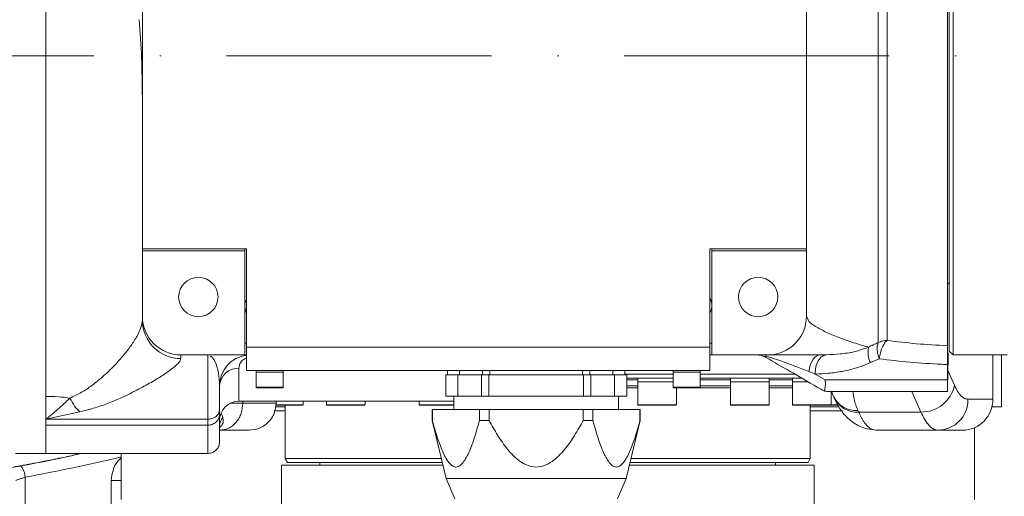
# Model space of a CAD drawing. Header units: millimetres. Extents: x 35469 to 44263, y -24881 to -16268.
# Tile 23 of 231: x 38617 to 38872, y -22151 to -22027. Entities that reach past the tile are written whole.
import ezdxf

# ---------------------------------------------------------------- set-up
doc = ezdxf.new("R2010")
doc.units = ezdxf.units.MM
doc.header["$LTSCALE"] = 0.3175
doc.linetypes.add('ACAD_ISO10W100', pattern=[18, 12, -3, 0, -3])
for name, color, linetype, lineweight in [('1轮廓实线层', 7, 'Continuous', 18), ('7标注层', 4, 'Continuous', 13), ('中心线', 4, 'ACAD_ISO10W100', 20)]:
    doc.layers.add(name, color=color, linetype=linetype, lineweight=lineweight)
doc.styles.add('标准汉字', font='gbenor.shx', dxfattribs={"bigfont": 'gbcbig.shx'})
doc.dimstyles.new('M1：18', dxfattribs={"dimscale": 18, "dimtxt": 3.5, "dimasz": 2.5, "dimexe": 2, "dimexo": 0, "dimgap": 1.5, "dimtad": 1, "dimdec": 1, "dimdsep": 46, "dimtxsty": '标准汉字', "dimcen": 5, "dimdle": 5, "dimclrd": 1, "dimclre": 1, "dimclrt": 256, "dimadec": 4, "dimazin": 2, "dimtfac": 1, "dimtdec": 1, "dimtmove": 0, "dimatfit": 3, "dimfxl": 1, "dimtolj": 1, "dimarcsym": 0})

# ---------------------------------------------------------------- blocks, each defined once
blk = doc.blocks.new('*D47')
at = {"layer": '7标注层', "color": 1, "lineweight": -2, "ltscale": 18, "transparency": 16777216}
blk.add_line((40133.94, -21590.74), (40484.69, -21492.38), dxfattribs=at)
at = {"layer": '7标注层', "color": 1, "transparency": 16777216}
blk.add_solid([(40486.71, -21499.6), (40482.66, -21485.16), (40528.02, -21480.23)], dxfattribs=at)
at = {"layer": 'Defpoints', "color": 0, "transparency": 16777216}
for p in [(40528.02, -21480.23), (38543.98, -22036.57)]:
    blk.add_point(p, dxfattribs=at)
at = {"layer": '7标注层', "transparency": 16777216, "insert": (40227.57, -21503.73), "char_height": 63, "attachment_point": 5, "rotation": 15.664, "style": '标准汉字'}
blk.add_mtext('\\A1;R2060', dxfattribs=at)

msp = doc.modelspace()

# ---------------------------------------------------------------- linework, layer by layer
at = {"layer": '1轮廓实线层', "ltscale": 18}
for p, q in [((38623.983, -21886.166), (38623.983, -22130.328)), ((38857.483, -21959.079), (38857.483, -22111.693)), ((38858.983, -21959.079), (38858.983, -22114.079)), ((38839.577, -22110.895), (38839.577, -21960.469)), ((38841.921, -21961.038), (38841.921, -22110.34)), ((38857.983, -22113.079), (38857.983, -21960.079)), ((38648.983, -21986.579), (38648.983, -22086.579)), ((38820.983, -21986.579), (38820.983, -22086.579)), ((38623.983, -22021.751), (38623.983, -22124.821)), ((38675.983, -22086.579), (38648.983, -22086.579)), ((38648.983, -22087.079), (38648.983, -22086.579)), ((38648.983, -22104.079), (38648.983, -22087.079)), ((38675.483, -22087.079), (38648.983, -22087.079)), ((38675.483, -22087.079), (38675.483, -22086.579)), ((38675.483, -22114.079), (38675.483, -22087.079)), ((38675.514, -22086.579), (38675.502, -22086.908)), ((38675.983, -22112.079), (38675.983, -22086.579)), ((38820.983, -22086.579), (38795.983, -22086.579)), ((38795.983, -22086.579), (38795.983, -22112.079)), ((38796.483, -22086.579), (38796.483, -22087.079)), ((38820.983, -22087.079), (38796.483, -22087.079)), ((38796.483, -22087.079), (38796.483, -22114.079)), ((38820.983, -22086.579), (38820.983, -22087.079)), ((38820.983, -22104.079), (38820.983, -22087.079)), ((38857.483, -22095.579), (38857.983, -22095.579)), ((38821.455, -22105.027), (38820.983, -22104.079)), ((38675.483, -22111.079), (38675.983, -22111.079)), ((38675.983, -22112.079), (38795.983, -22112.079)), ((38675.983, -22118.079), (38675.983, -22112.079)), ((38795.983, -22111.079), (38796.483, -22111.079)), ((38795.983, -22112.079), (38795.983, -22118.079)), ((38857.483, -22111.693), (38857.483, -22116.583)), ((38675.483, -22114.079), (38658.983, -22114.079)), ((38658.983, -22115.027), (38658.983, -22114.079)), ((38665.983, -22130.737), (38665.983, -22114.079)), ((38675.983, -22114.079), (38675.483, -22114.079)), ((38796.483, -22114.079), (38795.983, -22114.079)), ((38810.983, -22114.079), (38796.483, -22114.079)), ((38824.647, -22114.079), (38826.136, -22114.059)), ((38839.845, -22115.098), (38837.576, -22116.07)), ((38857.67, -22113.579), (38857.608, -22113.579)), ((38857.67, -22113.579), (38857.67, -22116.704)), ((38857.983, -22113.079), (38858.983, -22114.079)), ((38858.983, -22114.079), (38872.983, -22114.079)), ((38869.288, -22114.079), (38869.288, -22125.579)), ((38871.483, -22127.573), (38871.483, -22114.079)), ((38673.983, -22117.556), (38673.983, -22126.079)), ((38857.483, -22120.579), (38857.483, -22116.583)), ((38857.67, -22116.704), (38857.608, -22116.704)), ((38857.608, -22116.705), (38857.608, -22120.466)), ((38795.983, -22118.079), (38675.983, -22118.079)), ((38678.483, -22118.079), (38678.483, -22118.579)), ((38678.483, -22118.579), (38678.483, -22122.479)), ((38685.483, -22118.579), (38678.483, -22118.579)), ((38678.483, -22118.579), (38681.983, -22118.579)), ((38681.983, -22118.579), (38685.483, -22118.579)), ((38685.483, -22118.579), (38685.483, -22118.079)), ((38685.483, -22122.479), (38685.483, -22118.579)), ((38727.543, -22119.236), (38727.543, -22124.731)), ((38727.543, -22119.236), (38730.683, -22119.236)), ((38728.012, -22118.079), (38728.012, -22119.236)), ((38730.683, -22124.731), (38730.683, -22119.236)), ((38730.683, -22119.236), (38736.82, -22119.236)), ((38731.089, -22119.236), (38731.089, -22118.079)), ((38736.82, -22124.731), (38736.82, -22119.236)), ((38736.82, -22119.236), (38738.709, -22119.236)), ((38737.091, -22119.236), (38737.091, -22118.079)), ((38738.709, -22124.731), (38738.709, -22119.236)), ((38738.709, -22119.236), (38763.256, -22119.236)), ((38738.98, -22119.236), (38738.98, -22118.079)), ((38762.986, -22119.236), (38762.986, -22118.079)), ((38763.256, -22124.731), (38763.256, -22119.236)), ((38763.256, -22119.236), (38765.146, -22119.236)), ((38764.875, -22119.236), (38764.875, -22118.079)), ((38765.146, -22124.731), (38765.146, -22119.236)), ((38765.146, -22119.236), (38771.283, -22119.236)), ((38770.877, -22119.236), (38770.877, -22118.079)), ((38771.283, -22124.731), (38771.283, -22119.236)), ((38771.283, -22119.236), (38774.423, -22119.236)), ((38773.954, -22119.236), (38773.954, -22118.079)), ((38773.954, -22119.079), (38786.483, -22119.079)), ((38774.423, -22124.731), (38774.423, -22119.236)), ((38774.423, -22120.079), (38783.347, -22120.079)), ((38777.301, -22120.079), (38777.301, -22121.079)), ((38783.416, -22120.079), (38785.03, -22120.079)), ((38784.984, -22120.079), (38786.483, -22120.079)), ((38786.483, -22118.079), (38786.483, -22118.579)), ((38786.483, -22118.579), (38786.483, -22122.479)), ((38793.483, -22118.579), (38786.483, -22118.579)), ((38786.483, -22118.579), (38789.983, -22118.579)), ((38789.983, -22118.579), (38793.483, -22118.579)), ((38793.483, -22118.579), (38793.483, -22118.079)), ((38793.483, -22122.479), (38793.483, -22118.579)), ((38793.483, -22119.079), (38818.057, -22119.079)), ((38793.483, -22120.079), (38809.146, -22120.079)), ((38801.309, -22120.079), (38801.309, -22121.079)), ((38809.146, -22120.079), (38810.426, -22120.079)), ((38810.426, -22120.079), (38819.945, -22120.079)), ((38811.309, -22121.079), (38811.309, -22120.079)), ((38817.35, -22120.079), (38817.35, -22121.079)), ((38823.242, -22119.048), (38821.617, -22118.412)), ((38824.642, -22119.878), (38823.242, -22119.048)), ((38824.648, -22119.882), (38824.642, -22119.878)), ((38825.825, -22120.579), (38824.648, -22119.882)), ((38857.608, -22118.125), (38859.329, -22121.962)), ((38668.983, -22128.122), (38668.983, -22122.079)), ((38678.483, -22122.479), (38685.483, -22122.479)), ((38685.383, -22122.579), (38678.583, -22122.579)), ((38774.423, -22120.579), (38777.301, -22120.579)), ((38774.423, -22122.079), (38777.301, -22122.079)), ((38774.423, -22122.579), (38777.301, -22122.579)), ((38777.301, -22121.079), (38777.301, -22126.979)), ((38786.483, -22121.079), (38777.301, -22121.079)), ((38777.301, -22121.079), (38784.215, -22121.079)), ((38784.215, -22121.079), (38786.483, -22121.079)), ((38786.483, -22122.479), (38793.483, -22122.479)), ((38793.383, -22122.579), (38786.583, -22122.579)), ((38787.301, -22126.979), (38787.301, -22122.579)), ((38793.383, -22122.579), (38801.309, -22122.579)), ((38793.483, -22120.579), (38801.309, -22120.579)), ((38793.483, -22122.079), (38801.309, -22122.079)), ((38801.309, -22121.079), (38801.309, -22126.979)), ((38811.309, -22121.079), (38801.309, -22121.079)), ((38801.309, -22121.079), (38809.844, -22121.079)), ((38809.844, -22121.079), (38811.309, -22121.079)), ((38811.309, -22120.579), (38817.35, -22120.579)), ((38811.309, -22126.979), (38811.309, -22121.079)), ((38811.309, -22122.079), (38817.35, -22122.079)), ((38811.309, -22122.579), (38817.35, -22122.579)), ((38817.35, -22121.079), (38817.35, -22126.979)), ((38821.468, -22121.079), (38817.35, -22121.079)), ((38817.35, -22121.079), (38821.477, -22121.079)), ((38825.837, -22120.579), (38825.825, -22120.579)), ((38825.837, -22120.579), (38857.483, -22120.579)), ((38857.483, -22120.579), (38857.483, -22123.579)), ((38623.983, -22124.821), (38623.983, -22130.737)), ((38727.543, -22124.731), (38730.683, -22124.731)), ((38729.674, -22124.731), (38729.674, -22128.373)), ((38730.683, -22124.731), (38736.82, -22124.731)), ((38736.82, -22124.731), (38738.709, -22124.731)), ((38738.709, -22124.731), (38763.256, -22124.731)), ((38763.256, -22124.731), (38765.146, -22124.731)), ((38765.146, -22124.731), (38771.283, -22124.731)), ((38771.283, -22124.731), (38774.423, -22124.731)), ((38772.292, -22124.731), (38772.292, -22128.373)), ((38825.121, -22123.178), (38825.697, -22123.434)), ((38857.483, -22123.579), (38826.621, -22123.579)), ((38827.35, -22126.979), (38827.35, -22123.579)), ((38827.998, -22124.84), (38828.175, -22125.235)), ((38848.252, -22123.579), (38850.633, -22128.89)), ((38869.288, -22125.579), (38862.823, -22125.579)), ((38668.983, -22129.423), (38668.983, -22128.122)), ((38671.803, -22126.579), (38675.02, -22126.579)), ((38673.983, -22126.079), (38729.674, -22126.079)), ((38675.02, -22126.579), (38675.02, -22126.079)), ((38683.635, -22126.579), (38675.02, -22126.579)), ((38685.983, -22127.573), (38683.427, -22127.573)), ((38683.526, -22126.979), (38690.616, -22126.979)), ((38690.516, -22127.079), (38683.531, -22127.079)), ((38683.635, -22126.579), (38683.635, -22126.079)), ((38685.983, -22127.079), (38685.983, -22140.929)), ((38690.616, -22126.979), (38690.616, -22126.079)), ((38696.657, -22126.079), (38696.657, -22126.979)), ((38696.657, -22126.979), (38706.657, -22126.979)), ((38706.557, -22127.079), (38696.757, -22127.079)), ((38706.657, -22126.979), (38706.657, -22126.079)), ((38720.664, -22126.079), (38720.664, -22126.979)), ((38720.664, -22126.979), (38729.742, -22126.979)), ((38729.743, -22127.079), (38720.764, -22127.079)), ((38777.301, -22126.979), (38777.682, -22126.979)), ((38777.774, -22127.079), (38777.401, -22127.079)), ((38777.682, -22126.979), (38787.301, -22126.979)), ((38787.201, -22127.079), (38777.774, -22127.079)), ((38801.309, -22126.979), (38802.773, -22126.979)), ((38802.844, -22127.079), (38801.409, -22127.079)), ((38802.773, -22126.979), (38811.309, -22126.979)), ((38811.209, -22127.079), (38802.844, -22127.079)), ((38817.35, -22126.979), (38820.437, -22126.979)), ((38820.475, -22127.079), (38817.45, -22127.079)), ((38820.437, -22126.979), (38827.35, -22126.979)), ((38827.25, -22127.079), (38820.475, -22127.079)), ((38821.983, -22140.929), (38821.983, -22127.079)), ((38829.499, -22127.573), (38821.983, -22127.573)), ((38829.141, -22127.079), (38827.25, -22127.079)), ((38827.35, -22126.979), (38829.107, -22126.979)), ((38871.483, -22127.573), (38869.039, -22127.573)), ((38632.746, -22128.858), (38623.983, -22130.737)), ((38668.983, -22129.423), (38668.983, -22136.579)), ((38669.414, -22129.078), (38669.801, -22130.314)), ((38685.983, -22128.573), (38683.149, -22128.573)), ((38724.074, -22128.201), (38724.074, -22131.093)), ((38724.114, -22128.201), (38724.074, -22128.201)), ((38724.114, -22131.093), (38724.114, -22128.201)), ((38736.283, -22128.201), (38724.114, -22128.201)), ((38736.283, -22131.093), (38736.283, -22128.201)), ((38738.813, -22128.201), (38736.283, -22128.201)), ((38738.813, -22131.093), (38738.813, -22128.201)), ((38763.153, -22128.201), (38738.813, -22128.201)), ((38763.153, -22131.093), (38763.153, -22128.201)), ((38765.683, -22128.201), (38763.153, -22128.201)), ((38765.683, -22131.093), (38765.683, -22128.201)), ((38777.852, -22128.201), (38765.683, -22128.201)), ((38777.852, -22131.093), (38777.852, -22128.201)), ((38777.892, -22128.201), (38777.852, -22128.201)), ((38777.892, -22131.093), (38777.892, -22128.201)), ((38830.294, -22128.573), (38821.983, -22128.573)), ((38834.331, -22128.496), (38834.508, -22128.89)), ((38850.633, -22128.89), (38834.508, -22128.89)), ((38623.983, -22130.737), (38665.983, -22130.737)), ((38623.983, -22130.737), (38623.983, -22132.299)), ((38623.983, -22131.087), (38623.983, -22139.593)), ((38665.983, -22132.299), (38623.983, -22132.299)), ((38623.983, -22132.299), (38623.983, -22139.579)), ((38665.983, -22130.737), (38665.983, -22132.299)), ((38665.983, -22132.299), (38665.983, -22139.579)), ((38727.71, -22146.131), (38724.074, -22131.093)), ((38724.074, -22131.093), (38724.114, -22131.093)), ((38736.283, -22131.093), (38738.813, -22131.093)), ((38763.153, -22131.093), (38765.683, -22131.093)), ((38774.256, -22146.131), (38777.892, -22131.093)), ((38777.852, -22131.093), (38777.892, -22131.093)), ((38864.483, -22151.573), (38864.483, -22132.947)), ((38838.97, -22133.579), (38838.384, -22133.457)), ((38855.096, -22133.579), (38838.97, -22133.579)), ((38861.415, -22133.579), (38855.096, -22133.579)), ((38616.148, -22139.599), (38623.983, -22139.599)), ((38623.983, -22139.579), (38665.983, -22139.579)), ((38643.483, -22139.579), (38643.483, -22151.573)), ((38684.983, -22142.673), (38684.983, -22158.861)), ((38684.983, -22142.673), (38726.841, -22142.673)), ((38685.983, -22140.929), (38686.56, -22141.929)), ((38685.983, -22140.929), (38726.418, -22140.929)), ((38686.56, -22141.929), (38726.632, -22141.929)), ((38694.983, -22141.929), (38694.983, -22142.673)), ((38775.247, -22141.929), (38821.406, -22141.929)), ((38775.247, -22142.673), (38822.983, -22142.673)), ((38775.558, -22140.929), (38821.983, -22140.929)), ((38812.983, -22142.673), (38812.983, -22141.929)), ((38821.406, -22141.929), (38821.983, -22140.929)), ((38822.983, -22159.758), (38822.983, -22142.673)), ((38618.601, -22145.747), (38618.601, -22172.573)), ((38640.947, -22172.573), (38640.947, -22146.573)), ((38643.483, -22146.573), (38640.947, -22146.573)), ((38727.71, -22146.131), (38774.256, -22146.131)), ((38729.892, -22151.336), (38727.71, -22146.131)), ((38772.074, -22151.336), (38774.256, -22146.131))]:
    msp.add_line(p, q, dxfattribs=at)
at = {"layer": '1轮廓实线层', "lineweight": 20, "ltscale": 18}
for points in [[(38824.647, -22114.079), (38824.101, -22114.16), (38823.572, -22114.399), (38823.078, -22114.788), (38822.635, -22115.315), (38822.256, -22115.964), (38821.954, -22116.713), (38821.739, -22117.538), (38821.617, -22118.412)], [(38827.603, -22123.579), (38827.767, -22124.233), (38827.998, -22124.84)]]:
    msp.add_lwpolyline(points, dxfattribs=at)
at = {"layer": '1轮廓实线层', "ltscale": 18}
for centre in [(38663.483, -22099.079), (38808.483, -22099.079)]:
    msp.add_circle(centre, 5.1, dxfattribs=at)
at = {"layer": '1轮廓实线层', "lineweight": 20, "ltscale": 18}
for centre, radius, start, end in [((38677.165, -22101.121), 1.683, 134.63448, 178.59821), ((38680.483, -22101.079), 5, 180, 205.84193), ((38791.483, -22101.079), 5, 334.15807, 0), ((38658.983, -22104.079), 10, 180, 270), ((38658.947, -22105.063), 9.964, 180.21031, 270.20877), ((38810.983, -22104.079), 10, 270, 360), ((38842.521, -22113.463), 5.591, 165.60434, 207.79583), ((38676.983, -22122.079), 8, 97.18076, 180), ((38808.023, -22119.079), 5, 60, 90), ((38673.756, -22122.33), 4.78, 87.28083, 176.99436), ((38678.583, -22122.479), 0.1, 180, 270), ((38685.383, -22122.479), 0.1, 270, 0), ((38786.583, -22122.479), 0.1, 180, 270), ((38793.383, -22122.479), 0.1, 270, 0), ((38850.737, -22120.099), 8.792, 269.32803, 347.76726), ((38833.931, -22121.876), 6.632, 206.55374, 273.45455), ((38834.108, -22122.27), 6.632, 206.55374, 273.45455), ((38854.957, -22125.713), 7.867, 271.01019, 0.97576), ((38673.983, -22131.079), 5, 90, 180), ((38690.516, -22126.979), 0.1, 270, 0), ((38696.757, -22126.979), 0.1, 180, 270), ((38706.557, -22126.979), 0.1, 270, 0), ((38720.764, -22126.979), 0.1, 180, 270), ((38777.401, -22126.979), 0.1, 180, 270), ((38787.201, -22126.979), 0.1, 270, 0), ((38801.409, -22126.979), 0.1, 180, 270), ((38811.209, -22126.979), 0.1, 270, 0), ((38817.45, -22126.979), 0.1, 180, 270), ((38827.25, -22126.979), 0.1, 270, 0), ((38672.243, -22132.474), 3.26, 138.50429, 179.54319), ((38537.016, -21696.033), 457.054, 280.28245, 283.47029), ((38614.234, -22145.758), 4.367, 0.15122, 42.73061)]:
    msp.add_arc(centre, radius, start, end, dxfattribs=at)
at = {"layer": '1轮廓实线层', "ltscale": 18}
msp.add_ellipse((38861.415, -22125.579), major_axis=(0, 8), ratio=0.9840242, start_param=3.1415927, end_param=4.712389, dxfattribs=at)
for points, knots in [([(38648.974, -22046.684), (38648.937, -22043.511), (38648.861, -22037.024), (38648.422, -22030.551), (38648.197, -22027.243)], [0, 0, 0, 0, 15680.196392, 32063.7293921, 32063.7293921, 32063.7293921, 32063.7293921]), ([(38857.983, -22095.297), (38858.013, -22095.338), (38858.062, -22095.402), (38858.112, -22095.431), (38858.132, -22095.442)], [0, 0, 0, 0, 19629.1633517, 31623.6428324, 31623.6428324, 31623.6428324, 31623.6428324]), ([(38796.39, -22100.704), (38796.355, -22100.342), (38796.311, -22099.894), (38796.035, -22099.509), (38795.983, -22099.436)], [0, 0, 0, 0, 25612.5861776, 31626.3698328, 31626.3698328, 31626.3698328, 31626.3698328]), ([(38648.983, -22105.1), (38648.909, -22105.707), (38648.76, -22106.931), (38647.682, -22109.177), (38646.093, -22111.672), (38643.98, -22114.393), (38641.397, -22117.246), (38638.674, -22119.834), (38635.921, -22122.025), (38633.34, -22123.802), (38631.261, -22124.776), (38630.242, -22125.253)], [0, 0, 0, 0, 14135.3754806, 28488.0206516, 43140.3470556, 57836.1776828, 72621.8127451, 87297.0249567, 96927.4541307, 106372.844101, 115442.0488869, 115442.0488869, 115442.0488869, 115442.0488869]), ([(38837.106, -22112.073), (38835.808, -22111.708), (38833.244, -22110.988), (38829.37, -22109.615), (38825.951, -22108.177), (38823.316, -22106.739), (38821.728, -22105.676), (38821.5, -22105.135), (38821.455, -22105.027)], [0, 0, 0, 0, 16240.1471694, 32057.0470323, 47406.6490242, 62258.4813796, 76712.9653891, 80320.8031648, 80320.8031648, 80320.8031648, 80320.8031648]), ([(38826.136, -22114.059), (38827.323, -22114.002), (38829.671, -22113.889), (38833.38, -22113.38), (38835.882, -22112.503), (38837.106, -22112.073)], [0, 0, 0, 0, 14430.7797952, 28534.6032175, 42046.4342129, 42046.4342129, 42046.4342129, 42046.4342129]), ([(38839.577, -22110.895), (38839.152, -22111.082), (38838.314, -22111.451), (38837.505, -22111.868), (38837.106, -22112.073)], [0, 0, 0, 0, 16005.6865718, 31541.6834524, 31541.6834524, 31541.6834524, 31541.6834524]), ([(38841.92, -22110.34), (38844.424, -22110.645), (38849.468, -22111.259), (38854.799, -22111.548), (38857.483, -22111.693)], [0, 0, 0, 0, 15650.3364893, 31522.3019397, 31522.3019397, 31522.3019397, 31522.3019397]), ([(38658.983, -22115.027), (38658.877, -22115.344), (38658.666, -22115.978), (38657.111, -22117.371), (38654.823, -22119.024), (38651.798, -22120.918), (38648.127, -22122.97), (38644.279, -22124.871), (38640.445, -22126.491), (38636.837, -22127.813), (38634.106, -22128.51), (38632.746, -22128.858)], [0, 0, 0, 0, 14395.2523902, 28735.6842776, 43180.3914826, 57538.3613047, 71966.5563055, 86375.7672638, 96042.9801346, 105696.6410273, 115287.9361252, 115287.9361252, 115287.9361252, 115287.9361252]), ([(38668.983, -22122.079), (38668.913, -22120.916), (38668.772, -22118.542), (38667.989, -22116.092), (38667.228, -22114.632), (38666.722, -22114.442), (38666.565, -22114.383)], [0, 0, 0, 0, 15629.4602183, 31892.6689121, 48537.1548639, 56017.7114352, 56017.7114352, 56017.7114352, 56017.7114352]), ([(38675.983, -22114.886), (38675.849, -22114.934), (38675.409, -22115.093), (38674.904, -22115.476), (38674.387, -22116.059), (38674.048, -22116.77), (38674.005, -22117.291), (38673.983, -22117.556)], [0, 0, 0, 0, 5176.1793396, 17080.5049305, 28811.8237743, 47408.1004052, 66528.2077567, 66528.2077567, 66528.2077567, 66528.2077567]), ([(38821.617, -22118.412), (38819.194, -22117.465), (38816.061, -22116.24), (38812.681, -22115.054), (38811.447, -22114.663), (38810.854, -22114.493), (38810.458, -22114.404), (38810.301, -22114.38), (38810.233, -22114.374), (38810.191, -22114.372), (38810.156, -22114.373), (38810.118, -22114.379), (38810.077, -22114.402), (38810.1, -22114.456), (38810.229, -22114.574), (38810.401, -22114.677), (38810.523, -22114.749)], [0, 0, 0, 0, 103878.9491254, 134301.6110719, 144869.7044095, 153638.8785828, 156789.1147427, 157973.5825435, 158497.4953559, 158992.038365, 159482.5237473, 159995.2774113, 161165.3815413, 164222.2525758, 168176.9692398, 177686.5243405, 177686.5243405, 177686.5243405, 177686.5243405]), ([(38810.523, -22114.749), (38812.561, -22115.926), (38816.671, -22118.299), (38821.778, -22121.247), (38824.675, -22122.92), (38825.121, -22123.178)], [0, 0, 0, 0, 19070.7889237, 38466.5713246, 41991.8217019, 41991.8217019, 41991.8217019, 41991.8217019]), ([(38824.647, -22114.079), (38823.715, -22114.079), (38821.85, -22114.079), (38819.273, -22114.079), (38816.933, -22114.079), (38814.664, -22114.079), (38812.704, -22114.079), (38811.268, -22114.079), (38811.078, -22114.079), (38810.983, -22114.079)], [0, 0, 0, 0, 11364.2884947, 22723.9958556, 34095.0320768, 45485.6827749, 60754.0087284, 75821.8166037, 90779.0518762, 90779.0518762, 90779.0518762, 90779.0518762]), ([(38823.242, -22119.048), (38823.271, -22118.441), (38823.331, -22117.181), (38823.983, -22115.539), (38824.963, -22114.367), (38825.755, -22114.159), (38826.136, -22114.059)], [0, 0, 0, 0, 13458.3033073, 27938.6902187, 42419.0771299, 55877.3804367, 55877.3804367, 55877.3804367, 55877.3804367]), ([(38857.483, -22116.583), (38856.99, -22116.56), (38853.723, -22116.414), (38847.707, -22116.042), (38842.478, -22115.415), (38839.844, -22115.098)], [0, 0, 0, 0, 3406.3227242, 22579.9037379, 42027.8419943, 42027.8419943, 42027.8419943, 42027.8419943]), ([(38837.576, -22116.07), (38836.785, -22116.415), (38835.185, -22117.111), (38832.722, -22117.832), (38829.862, -22118.452), (38826.653, -22118.885), (38824.379, -22118.994), (38823.242, -22119.048)], [0, 0, 0, 0, 10837.8152028, 21921.7275893, 33235.1541365, 49791.7011059, 66367.3062383, 66367.3062383, 66367.3062383, 66367.3062383]), ([(38825.697, -22123.434), (38825.697, -22123.365), (38825.697, -22123.224), (38825.774, -22122.843), (38825.867, -22122.258), (38825.911, -22121.659), (38825.893, -22121.222), (38825.886, -22121.083), (38825.878, -22120.951), (38825.864, -22120.793), (38825.849, -22120.661), (38825.84, -22120.599), (38825.838, -22120.586), (38825.837, -22120.58), (38825.837, -22120.579)], [0, 0, 0, 0, 26221.7420674, 54223.2996092, 80836.6133335, 120884.4896182, 130472.0144015, 133239.3545053, 137322.1028051, 145892.6505225, 151668.8720831, 152545.0881638, 153064.6235764, 153173.7709303, 153173.7709303, 153173.7709303, 153173.7709303]), ([(38862.823, -22125.579), (38862.518, -22125.535), (38861.908, -22125.447), (38861.01, -22124.724), (38860.138, -22123.615), (38859.598, -22122.513), (38859.329, -22121.962)], [0, 0, 0, 0, 13942.9522475, 27885.8327561, 41828.5746861, 55771.1206256, 55771.1206256, 55771.1206256, 55771.1206256]), ([(38630.242, -22125.253), (38629.211, -22125.127), (38627.15, -22124.876), (38625.039, -22124.839), (38623.983, -22124.821)], [0, 0, 0, 0, 15792.9185243, 31585.0775354, 31585.0775354, 31585.0775354, 31585.0775354]), ([(38630.242, -22125.253), (38629.198, -22126.266), (38627.065, -22128.333), (38625.024, -22129.925), (38623.983, -22130.737)], [0, 0, 0, 0, 15458.0657269, 31565.2982234, 31565.2982234, 31565.2982234, 31565.2982234]), ([(38826.621, -22123.579), (38826.619, -22123.579), (38826.357, -22123.579), (38826.047, -22123.541), (38825.746, -22123.449), (38825.697, -22123.434)], [0, 0, 0, 0, 251.2717825, 35172.3714335, 41989.6427612, 41989.6427612, 41989.6427612, 41989.6427612]), ([(38828.119, -22125.106), (38828.501, -22125.91), (38829.338, -22127.671), (38830.972, -22129.817), (38832.758, -22131.403), (38834.429, -22132.453), (38836.339, -22133.235), (38837.694, -22133.413), (38838.386, -22133.504)], [0, 0, 0, 0, 15519.6851238, 34007.6859299, 44473.8592656, 55708.079144, 67606.8235919, 80011.624073, 80011.624073, 80011.624073, 80011.624073]), ([(38834.331, -22128.496), (38833.932, -22127.517), (38833.261, -22125.867), (38833.1, -22124.241), (38833.035, -22123.579)], [0, 0, 0, 0, 18666.2324222, 31461.8035044, 31461.8035044, 31461.8035044, 31461.8035044]), ([(38665.983, -22130.737), (38666.408, -22130.691), (38667.293, -22130.595), (38668.299, -22129.888), (38668.885, -22129.008), (38668.951, -22128.409), (38668.983, -22128.122)], [0, 0, 0, 0, 15106.2308772, 31436.9359611, 44142.2403484, 55894.9025332, 55894.9025332, 55894.9025332, 55894.9025332]), ([(38669.025, -22133.579), (38669.779, -22133.486), (38670.939, -22133.342), (38672.335, -22132.469), (38673.296, -22131.566), (38674.069, -22130.444), (38674.817, -22128.815), (38674.94, -22127.46), (38675.02, -22126.579)], [0, 0, 0, 0, 19209.0159328, 29549.5658491, 40109.5570705, 50669.5482919, 61010.098208, 80219.1141413, 80219.1141413, 80219.1141413, 80219.1141413]), ([(38683.635, -22126.579), (38683.542, -22127.46), (38683.398, -22128.815), (38682.525, -22130.444), (38681.622, -22131.566), (38680.5, -22132.469), (38678.871, -22133.342), (38677.516, -22133.486), (38676.635, -22133.579)], [0, 0, 0, 0, 19209.6740619, 29550.5782602, 40110.9312814, 50671.2843014, 61012.1884963, 80221.8625453, 80221.8625453, 80221.8625453, 80221.8625453]), ([(38665.983, -22132.299), (38666.36, -22132.261), (38666.941, -22132.202), (38667.639, -22131.843), (38668.12, -22131.472), (38668.507, -22131.011), (38668.881, -22130.342), (38668.943, -22129.785), (38668.983, -22129.423)], [0, 0, 0, 0, 19213.9153269, 29557.1026738, 40119.787297, 50682.471921, 61025.6592704, 80239.574605, 80239.574605, 80239.574605, 80239.574605]), ([(38669.801, -22130.314), (38669.891, -22130.648), (38670.059, -22131.269), (38669.679, -22132.306), (38669.096, -22132.782), (38668.914, -22132.93)], [0, 0, 0, 0, 18654.8071036, 34681.5751365, 41981.9585843, 41981.9585843, 41981.9585843, 41981.9585843]), ([(38838.384, -22133.457), (38838.263, -22133.438), (38837.882, -22133.379), (38837.306, -22132.992), (38836.691, -22132.444), (38836.179, -22131.843), (38835.721, -22131.196), (38835.29, -22130.482), (38834.887, -22129.722), (38834.632, -22129.163), (38834.508, -22128.89)], [0, 0, 0, 0, 9294.3205436, 29169.9923597, 44650.8418742, 57584.7387481, 70015.537271, 81943.2230296, 93367.7823229, 104289.2021803, 104289.2021803, 104289.2021803, 104289.2021803]), ([(38850.633, -22128.89), (38850.959, -22129.569), (38851.648, -22131.001), (38852.499, -22132.116), (38853.139, -22132.738), (38853.536, -22133.055), (38853.998, -22133.331), (38854.525, -22133.537), (38854.899, -22133.565), (38855.096, -22133.579)], [0, 0, 0, 0, 21419.9950346, 45221.0470525, 51869.021891, 59717.9536305, 68767.7476263, 79018.2947055, 90469.4711825, 90469.4711825, 90469.4711825, 90469.4711825]), ([(38724.114, -22131.093), (38724.473, -22132.387), (38725.191, -22134.972), (38726.255, -22138.016), (38727.246, -22140.23), (38728.095, -22141.7), (38729.076, -22142.818), (38730.198, -22143.275), (38731.319, -22142.819), (38732.301, -22141.701), (38733.148, -22140.236), (38734.138, -22138.026), (38735.203, -22134.982), (38735.922, -22132.392), (38736.283, -22131.093)], [0, 0, 0, 0, 19049.182498, 38041.2539627, 47622.2028405, 57230.3865907, 66827.1491058, 76402.8553604, 85991.4259931, 95581.6531159, 105181.2244302, 114701.5753196, 133711.2855855, 152824.6158082, 152824.6158082, 152824.6158082, 152824.6158082]), ([(38738.813, -22131.093), (38739.523, -22132.372), (38740.947, -22134.934), (38743.055, -22137.961), (38745.026, -22140.178), (38746.72, -22141.659), (38748.679, -22142.795), (38750.924, -22143.276), (38753.179, -22142.838), (38755.155, -22141.726), (38756.861, -22140.257), (38758.852, -22138.041), (38760.988, -22134.988), (38762.43, -22132.393), (38763.153, -22131.093)], [0, 0, 0, 0, 18809.1816747, 37691.5745846, 47289.8327602, 56894.4877208, 66528.8683204, 76126.6644111, 85732.5815405, 95366.990637, 104987.6211483, 114573.6647085, 133618.6162154, 152744.3516635, 152744.3516635, 152744.3516635, 152744.3516635]), ([(38765.683, -22131.093), (38766.042, -22132.387), (38766.76, -22134.972), (38767.824, -22138.016), (38768.815, -22140.23), (38769.664, -22141.7), (38770.645, -22142.818), (38771.767, -22143.275), (38772.888, -22142.819), (38773.87, -22141.701), (38774.717, -22140.236), (38775.707, -22138.026), (38776.772, -22134.982), (38777.492, -22132.392), (38777.852, -22131.093)], [0, 0, 0, 0, 19035.4102385, 38013.7507339, 47587.7727363, 57189.0099206, 66778.8341272, 76347.6172967, 85929.2555435, 95512.5490829, 105105.180058, 114618.6478833, 133614.6144275, 152714.1260127, 152714.1260127, 152714.1260127, 152714.1260127]), ([(38669.025, -22133.579), (38670.178, -22133.579), (38672.494, -22133.579), (38674.834, -22133.579), (38676.358, -22133.579), (38676.543, -22133.579), (38676.635, -22133.579)], [0, 0, 0, 0, 13896.078863, 27920.956557, 41945.8342504, 55841.9131118, 55841.9131118, 55841.9131118, 55841.9131118]), ([(38665.983, -22139.579), (38666.36, -22139.539), (38666.941, -22139.478), (38667.639, -22139.104), (38668.12, -22138.716), (38668.507, -22138.236), (38668.881, -22137.537), (38668.943, -22136.957), (38668.983, -22136.579)], [0, 0, 0, 0, 19188.76963, 29518.420604, 40067.2815915, 50616.1425796, 60945.7935551, 80134.5631881, 80134.5631881, 80134.5631881, 80134.5631881]), ([(38536.392, -22150.087), (38542.198, -22150.024), (38553.782, -22149.899), (38571.882, -22148.811), (38590.426, -22147.008), (38609.491, -22144.255), (38623.777, -22141.787), (38631.775, -22139.905), (38633.157, -22139.579)], [0, 0, 0, 0, 15424.9000684, 30776.6949963, 46064.6194037, 61389.6984708, 76761.3243179, 79971.8920225, 79971.8920225, 79971.8920225, 79971.8920225]), ([(38628.52, -22140.631), (38626.986, -22140.949), (38623.147, -22141.742), (38617.923, -22142.718), (38614.722, -22143.277), (38613.122, -22143.557)], [0, 0, 0, 0, 10469.4193422, 26195.8990558, 41922.5366934, 41922.5366934, 41922.5366934, 41922.5366934]), ([(38633.439, -22139.579), (38632.457, -22139.801), (38630.997, -22140.13), (38629.759, -22140.379), (38629.353, -22140.461)], [0, 0, 0, 0, 21170.5871094, 31495.4136454, 31495.4136454, 31495.4136454, 31495.4136454]), ([(38640.947, -22146.573), (38641.035, -22145.689), (38641.212, -22143.922), (38642.274, -22141.942), (38643.192, -22141.052), (38643.483, -22140.77)], [0, 0, 0, 0, 17012.2662889, 34020.0233056, 41904.2571507, 41904.2571507, 41904.2571507, 41904.2571507]), ([(38618.601, -22145.747), (38618.537, -22145.77), (38618.152, -22145.909), (38617.483, -22146.148), (38616.764, -22146.398), (38616.3, -22146.557), (38616.259, -22146.571), (38616.24, -22146.578)], [0, 0, 0, 0, 3283.3058477, 19959.4804535, 36185.5700444, 52075.7305884, 66228.1493715, 66228.1493715, 66228.1493715, 66228.1493715])]:
    msp.add_open_spline(points, degree=3, knots=knots, dxfattribs=at)
for points in [[(38839.845, -22115.098), (38839.712, -22114.663), (38839.448, -22113.793), (38839.288, -22112.594), (38839.306, -22111.565), (38839.487, -22111.118), (38839.577, -22110.895)], [(38841.92, -22110.34), (38841.512, -22110.364), (38840.695, -22110.412), (38839.95, -22110.734), (38839.577, -22110.895)], [(38841.92, -22110.34), (38841.688, -22110.536), (38841.224, -22110.929), (38840.602, -22112.078), (38840.101, -22113.502), (38839.93, -22114.566), (38839.844, -22115.098)], [(38630.242, -22125.253), (38630.633, -22126.002), (38631.415, -22127.499), (38632.302, -22128.405), (38632.746, -22128.858)]]:
    msp.add_open_spline(points, degree=3, dxfattribs=at)
at = {"layer": '7标注层', "ltscale": 18}
msp.add_arc((38543.983, -22036.573), 567.193, 193, 167, dxfattribs=at)
at = {"layer": '中心线', "ltscale": 18}
msp.add_line((39975.038, -22036.573), (38254.886, -22036.573), dxfattribs=at)

# ---------------------------------------------------------------- dimensions: what is measured, and where the dimension line sits
at = {"layer": '7标注层', "ltscale": 18}
dim = msp.add_radius_dim(center=(38543.983, -22036.573), mpoint=(40528.018, -21480.233), text='R2060', dimstyle='M1：18', override={"dimsah": 1, "dimtzin": 8}, dxfattribs=at)
dim.commit()
dim.dimension.update_dxf_attribs({"geometry": '*D47', "text_midpoint": (40243.362, -21560.053), "dimtype": 164})

doc.saveas('drawing.dxf')
